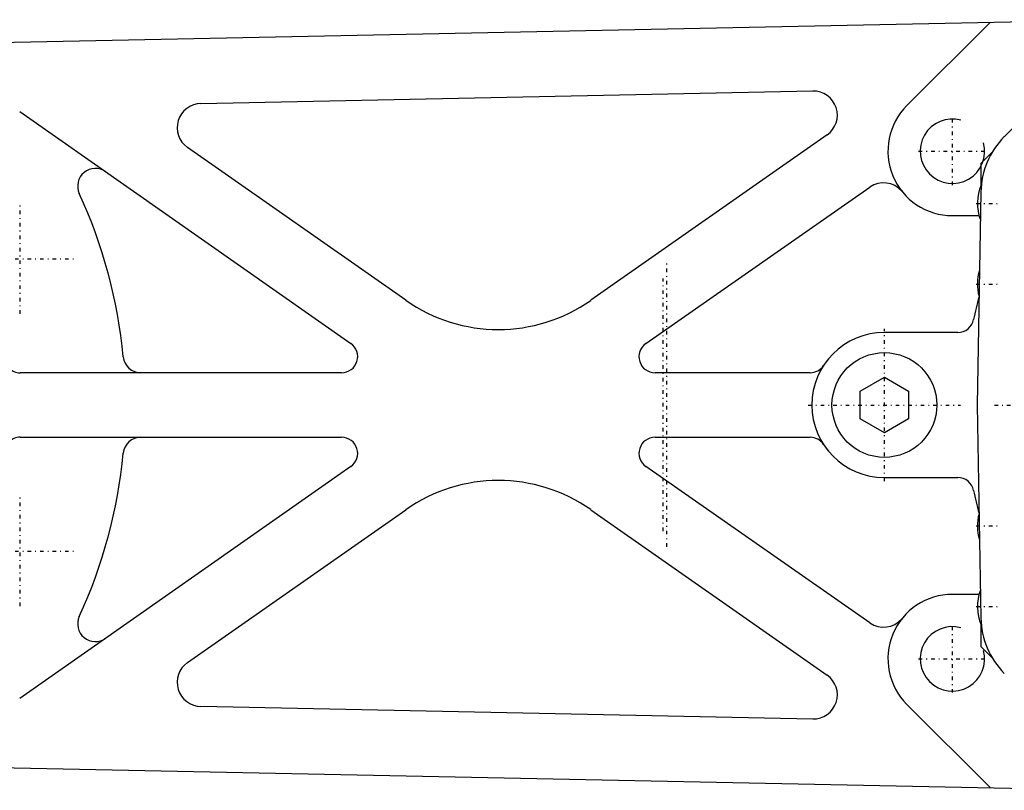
# Model space of a CAD drawing. Extents: x -394 to 171, y -70 to 70.
# Tile 3 of 4: x -170 to -48, y -48 to 48. Entities that reach past the tile are written whole.
import ezdxf

# ---------------------------------------------------------------- set-up
doc = ezdxf.new("R2010")
doc.units = 0
doc.linetypes.add('CENTER', pattern=[1.5, 0.45, -0.5, 0.05, -0.5])
for name, color, linetype in [('AM_0', 7, 'CONTINUOUS'), ('AM_10', 7, 'CONTINUOUS'), ('AM_7', 7, 'CENTER')]:
    doc.layers.add(name, color=color, linetype=linetype)

msp = doc.modelspace()

# ---------------------------------------------------------------- linework, layer by layer
at = {"layer": 'AM_0', "color": 7, "linetype": 'CONTINUOUS'}
for p, q in [((-220.9, 43.99), (-33.69, 47.82)), ((-49.88, 47.49), (-60.22, 37.16)), ((-33.91, 47.59), (-48.13, 33.3)), ((-147.77, 37.42), (-71.89, 38.97)), ((-170.24, 36.44), (-129.17, 7.64)), ((-70.11, 33.51), (-99.4, 12.99)), ((-122.36, 12.99), (-149.43, 31.96)), ((-51, 30), (-49.63, 31.37)), ((-51, 27.26), (-51, 30)), ((-92.59, 7.64), (-64.82, 27.03)), ((-51.04, 26.42), (-51.5, 0)), ((-54.56, 23.5), (-51.27, 23.5)), ((-53.89, 9), (-63, 9)), ((-130.32, 4), (-170.18, 4)), ((-72.22, 4), (-91.44, 4)), ((-66, 1.73), (-63, 3.46)), ((-63, 3.46), (-60, 1.73)), ((-66, -1.73), (-66, 1.73)), ((-60, 1.73), (-60, -1.73)), ((-51.5, 0), (-51.04, -26.42)), ((-63, -3.46), (-66, -1.73)), ((-60, -1.73), (-63, -3.46)), ((-170.18, -4), (-130.32, -4)), ((-91.44, -4), (-72.22, -4)), ((-129.17, -7.64), (-170.24, -36.44)), ((-64.82, -27.03), (-92.59, -7.64)), ((-63, -9), (-53.89, -9)), ((-149.43, -31.96), (-122.36, -12.99)), ((-99.4, -12.99), (-70.11, -33.51)), ((-51.27, -23.5), (-54.56, -23.5)), ((-51, -30), (-51, -27.26)), ((-49.63, -31.37), (-51, -30)), ((-71.89, -38.97), (-147.77, -37.42)), ((-60.22, -37.16), (-49.88, -47.49)), ((-220.9, -43.99), (-33.69, -47.82))]:
    msp.add_line(p, q, dxfattribs=at)
msp.add_circle((-63, 0), 6.5, dxfattribs=at)
for centre, radius, start, end in [((-71.83, 35.97), 3, 305.0132, 91.1702), ((-147.71, 34.42), 3, 91.1702, 234.9794), ((-54.56, 31.5), 8, 135, 270), ((-41.04, 26.25), 10, 135.1327, 179), ((-160.85, 27.16), 2.2, 54.9603, 204.6662), ((-63.1, 24.57), 3, 40.8327, 124.9264), ((-45.8, 25), 5.67, 156.1472, 200.846), ((-220, 0), 62.89, 5.4659, 24.6662), ((-45.8, 15), 5.67, 162.5298, 195.4702), ((0, 0), 53, 165.3002, 168.463), ((-110.88, 29.37), 20, 234.9794, 305.0132), ((-53.89, 11), 2, 270, 348.463), ((-63, 0), 9, 90, 270), ((-130.32, 6), 2, 270, 54.9603), ((-91.44, 6), 2, 124.9264, 270), ((-170.18, 6), 2, 178.9203, 270), ((-155.21, 6.2), 2.2, 185.4659, 270), ((-72.22, 6), 2, 270, 326.9443), ((-170.18, -6), 2, 90, 181.0797), ((-155.21, -6.2), 2.2, 90, 174.5341), ((-130.32, -6), 2, 305.0397, 90), ((-91.44, -6), 2, 90, 235.0736), ((-72.22, -6), 2, 33.0557, 90), ((-220, 0), 62.89, 335.3338, 354.5341), ((-110.88, -29.37), 20, 54.9868, 125.0206), ((-53.89, -11), 2, 11.537, 90), ((0, 0), 53, 191.537, 194.6998), ((-45.8, -15), 5.67, 164.5298, 197.4702), ((-45.8, -25), 5.67, 159.154, 203.8528), ((-54.56, -31.5), 8, 90, 225), ((-160.85, -27.16), 2.2, 155.3338, 305.0397), ((-63.1, -24.57), 3, 235.0736, 319.1673), ((-41.04, -26.25), 10, 181, 224.8673), ((-147.71, -34.42), 3, 125.0206, 268.8298), ((-71.83, -35.97), 3, 268.8298, 54.9868)]:
    msp.add_arc(centre, radius, start, end, dxfattribs=at)
at = {"layer": 'AM_10', "color": 7, "linetype": 'CONTINUOUS'}
for centre in [(-54.56, 31.5), (-54.56, -31.5)]:
    msp.add_arc(centre, 4, 75, 15, dxfattribs=at)
at = {"layer": 'AM_7', "color": 4, "linetype": 'CENTER'}
for p, q in [((-54.56, 27.3), (-54.56, 35.7)), ((-58.76, 31.5), (-50.36, 31.5)), ((-170.2, 11.3), (-170.2, 24.95)), ((-51.6, 25), (-48.67, 25)), ((-177.02, 18.13), (-163.37, 18.13)), ((-90, -17.6), (-90, 17.6)), ((-90.45, -15.67), (-90.45, 15.68)), ((-51.6, 15), (-48.67, 15)), ((-63, -9.45), (-63, 9.45)), ((-49.35, 0), (49.35, 0)), ((-72.45, 0), (-53.55, 0)), ((-170.2, -24.95), (-170.2, -11.3)), ((-51.6, -15), (-48.67, -15)), ((-177.02, -18.13), (-163.37, -18.13)), ((-51.6, -25), (-48.67, -25)), ((-54.56, -35.7), (-54.56, -27.3)), ((-58.76, -31.5), (-50.36, -31.5))]:
    msp.add_line(p, q, dxfattribs=at)

doc.saveas('drawing.dxf')
